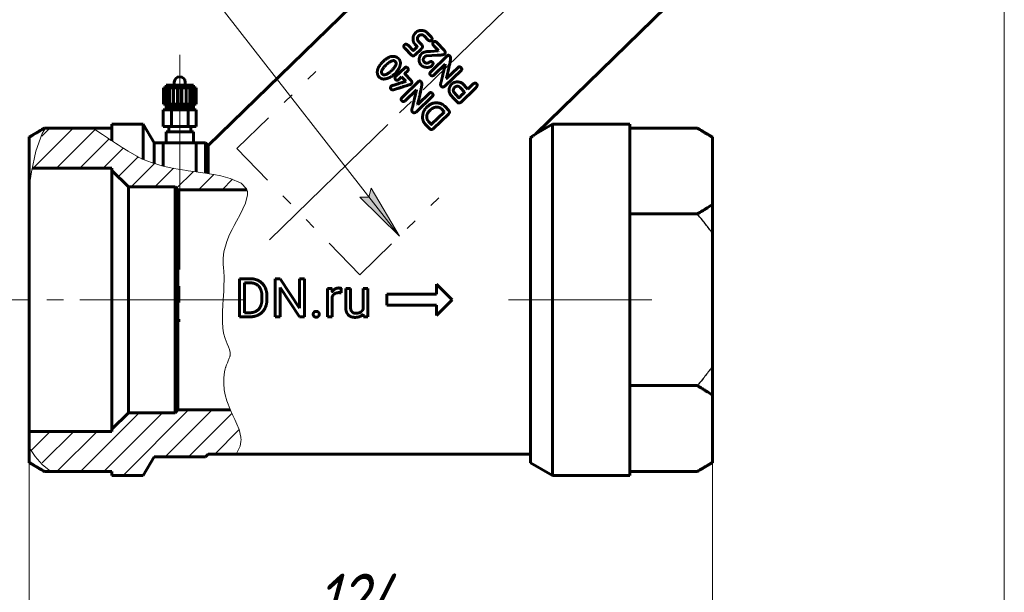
# Model space of a CAD drawing. Header units: millimetres. Extents: x 0 to 210, y 0 to 297.
# Tile 3 of 10: x 71 to 160, y 121 to 173. Entities that reach past the tile are written whole.
import ezdxf

# ---------------------------------------------------------------- set-up
doc = ezdxf.new("R2010")
doc.units = ezdxf.units.MM
for name, pattern in [('K5LT-1', [0]), ('K5LT_AXLED', [19.5, 15, -1.5, 1.5, -1.5]), ('K5LT_BASIC', [0]), ('K5LT_CHAIN_LINE_WITH_2_POINTS', [12, 4, -2, 1, -2, 1, -2]), ('K5LT_THIN', [0]), ('K5LT_THIN_INCLUDED_TO_HATCHING', [0])]:
    doc.linetypes.add(name, pattern=pattern)
doc.layers.add('Системный слой', color=7, linetype='Continuous')
doc.layers.add('Системный слой (1)', color=7, linetype='Continuous', true_color=0x6c6c6c)
doc.styles.add('KDIMTEXTSTYLE', font='txt', dxfattribs={"width": 0.96, "oblique": 15, "height": 5})
doc.styles.add('KTEXTSTYLE', font='txt', dxfattribs={"width": 0.96, "height": 5})
doc.dimstyles.new('KDIMSTYLE (0.50)', dxfattribs={"dimtxt": 5, "dimasz": 1, "dimexe": 2, "dimexo": 0, "dimgap": 1, "dimtad": 1, "dimlfac": 2, "dimtxsty": 'KDIMTEXTSTYLE', "dimsah": 1, "dimcen": 0, "dimdle": 1, "dimadec": 0, "dimazin": 0, "dimtfac": 0.667, "dimtmove": 0, "dimatfit": 3, "dimfxl": 1, "dimtvp": 1, "dimtolj": 1, "dimtzin": 0, "dimarcsym": 0})

# ---------------------------------------------------------------- blocks, each defined once
blk = doc.blocks.new('U0')
at = {"layer": 'Системный слой (1)', "color": 143, "linetype": 'K5LT_BASIC', "lineweight": 60, "true_color": 0x33acca}
for p, q in [((83.063, 161.365), (83.9, 161.365)), ((86.9, 161.365), (87.737, 161.365))]:
    blk.add_line(p, q, dxfattribs=at)
blk = doc.blocks.new('U11')
at = {"layer": 'Системный слой (1)', "color": 143, "linetype": 'K5LT_BASIC', "lineweight": 60, "true_color": 0x33acca}
for p, q in [((73.201, 162.704), (73.11, 162.704)), ((79.237, 162.704), (77.518, 162.704))]:
    blk.add_line(p, q, dxfattribs=at)
blk = doc.blocks.new('U12')
at = {"layer": 'Системный слой (1)', "color": 7, "linetype": 'K5LT_THIN_INCLUDED_TO_HATCHING', "lineweight": 18, "true_color": 0xffffff}
for p, q in [((72.921, 162.207), (73.201, 162.704)), ((77.518, 162.704), (78.397, 162.128)), ((72.343, 160.614), (72.921, 162.207)), ((78.397, 162.128), (78.852, 161.82)), ((78.852, 161.82), (79.094, 161.655)), ((79.094, 161.655), (79.248, 161.55)), ((79.248, 161.55), (79.389, 161.455)), ((79.389, 161.455), (79.564, 161.336)), ((79.564, 161.336), (79.81, 161.172)), ((79.81, 161.172), (80.17, 160.936)), ((80.17, 160.936), (80.702, 160.601)), ((71.941, 158.743), (72.343, 160.614)), ((80.702, 160.601), (81.486, 160.153)), ((81.486, 160.153), (81.602, 160.093)), ((81.602, 160.093), (81.684, 160.052)), ((81.684, 160.052), (81.848, 159.972)), ((81.848, 159.972), (82.173, 159.823)), ((82.173, 159.823), (82.823, 159.568)), ((82.823, 159.568), (83.892, 159.252)), ((83.892, 159.252), (84.865, 159.047)), ((71.737, 157.354), (71.941, 158.743)), ((84.865, 159.047), (86.051, 158.856)), ((86.051, 158.856), (86.168, 158.839)), ((86.168, 158.839), (86.404, 158.805)), ((86.404, 158.805), (86.888, 158.737)), ((86.888, 158.737), (87.256, 158.684)), ((87.256, 158.684), (87.503, 158.647)), ((87.503, 158.647), (87.748, 158.61)), ((87.748, 158.61), (88.06, 158.56)), ((88.06, 158.56), (88.496, 158.485)), ((88.496, 158.485), (89.114, 158.361)), ((89.114, 158.361), (89.959, 158.141)), ((89.959, 158.141), (90.957, 157.705)), ((90.957, 157.705), (91.456, 157.189)), ((91.553, 156.633), (91.365, 155.879)), ((91.456, 157.189), (91.488, 157.116)), ((91.488, 157.116), (91.533, 156.964)), ((91.533, 156.964), (91.553, 156.633)), ((91.365, 155.879), (90.877, 154.862)), ((90.877, 154.862), (90.553, 154.266)), ((90.338, 153.866), (90.145, 153.496)), ((90.553, 154.266), (90.338, 153.866)), ((89.926, 153.041), (89.661, 152.404)), ((90.145, 153.496), (89.926, 153.041)), ((89.661, 152.404), (89.397, 151.463)), ((89.397, 151.463), (89.332, 150.9)), ((89.332, 150.9), (89.329, 150.808)), ((89.329, 150.808), (89.329, 150.621)), ((89.329, 150.621), (89.343, 150.32)), ((89.343, 150.32), (89.362, 150.04)), ((89.362, 150.04), (89.388, 149.698)), ((89.388, 149.698), (89.413, 149.2)), ((89.411, 148.532), (89.385, 147.969)), ((89.416, 148.799), (89.411, 148.532)), ((89.413, 149.2), (89.417, 148.991)), ((89.417, 148.928), (89.416, 148.799)), ((89.417, 148.991), (89.417, 148.928)), ((89.385, 147.969), (89.354, 147.452)), ((89.306, 146.707), (89.294, 146.496)), ((89.315, 146.851), (89.306, 146.707)), ((89.322, 146.955), (89.315, 146.851)), ((89.328, 147.047), (89.322, 146.955)), ((89.337, 147.187), (89.328, 147.047)), ((89.354, 147.452), (89.337, 147.187)), ((89.278, 146.184), (89.261, 145.73)), ((89.261, 145.73), (89.261, 145.089)), ((89.294, 146.496), (89.278, 146.184)), ((89.261, 145.089), (89.295, 144.583)), ((89.295, 144.583), (89.305, 144.507)), ((89.305, 144.507), (89.327, 144.358)), ((89.327, 144.358), (89.381, 144.083)), ((89.381, 144.083), (89.52, 143.605)), ((89.52, 143.605), (89.71, 143.131)), ((89.71, 143.131), (89.831, 142.853)), ((89.831, 142.853), (89.92, 142.615)), ((89.92, 142.615), (89.98, 142.341)), ((89.98, 142.341), (89.96, 142.017)), ((89.643, 141.224), (89.579, 141.044)), ((89.719, 141.408), (89.643, 141.224)), ((89.797, 141.582), (89.719, 141.408)), ((89.891, 141.803), (89.797, 141.582)), ((89.935, 141.927), (89.891, 141.803)), ((89.953, 141.987), (89.935, 141.927)), ((89.96, 142.017), (89.953, 141.987)), ((89.463, 140.581), (89.397, 140.04)), ((89.519, 140.835), (89.463, 140.581)), ((89.552, 140.956), (89.519, 140.835)), ((89.57, 141.015), (89.552, 140.956)), ((89.579, 141.044), (89.57, 141.015)), ((89.397, 140.04), (89.39, 139.412)), ((89.39, 139.412), (89.423, 139.02)), ((89.423, 139.02), (89.433, 138.944)), ((89.433, 138.944), (89.456, 138.793)), ((89.456, 138.793), (89.514, 138.499)), ((89.514, 138.499), (89.669, 137.934)), ((89.669, 137.934), (89.99, 137.097)), ((89.99, 137.097), (90.209, 136.617)), ((90.209, 136.617), (90.387, 136.238)), ((90.387, 136.238), (90.573, 135.835)), ((90.573, 135.835), (90.777, 135.328)), ((90.777, 135.328), (90.944, 134.645)), ((90.947, 134.236), (90.87, 133.832)), ((90.944, 134.645), (90.948, 134.599)), ((90.956, 134.442), (90.947, 134.236)), ((90.948, 134.599), (90.952, 134.547)), ((90.952, 134.547), (90.956, 134.442)), ((72.27, 132.885), (71.737, 133.692)), ((90.87, 133.832), (90.518, 133.115)), ((72.915, 132.16), (72.27, 132.885)), ((73.681, 131.527), (72.915, 132.16))]:
    blk.add_line(p, q, dxfattribs=at)
blk = doc.blocks.new('D0')
at = {"layer": 'Системный слой (1)'}
for points in [[(76.237, 114.67), (76.737, 115.329), (71.737, 114.67), (76.737, 114.012)], [(128.737, 114.012), (133.737, 114.67), (128.737, 115.329), (129.237, 114.67)]]:
    blk.add_hatch(color=7, dxfattribs=at).paths.add_polyline_path(points)
at = {"layer": 'Системный слой (1)', "color": 7, "linetype": 'K5LT_THIN', "lineweight": 18, "true_color": 0xffffff}
for p, q in [((133.737, 141.061), (133.737, 112.67)), ((71.737, 135.165), (71.737, 112.67)), ((71.737, 114.67), (76.737, 115.329)), ((76.737, 115.329), (76.237, 114.67)), ((129.237, 114.67), (128.737, 115.329)), ((128.737, 115.329), (133.737, 114.67)), ((76.737, 114.012), (71.737, 114.67)), ((71.737, 114.67), (133.737, 114.67)), ((76.237, 114.67), (76.737, 114.012)), ((133.737, 114.67), (128.737, 114.012)), ((128.737, 114.012), (129.237, 114.67))]:
    blk.add_line(p, q, dxfattribs=at)
blk.add_wipeout([(97.659, 115.67), (97.659, 123.052), (107.408, 123.052), (107.408, 115.67)]).dxf.layer = 'Системный слой (1)'
at = {"layer": 'Системный слой (1)', "color": 7, "insert": (97.659, 122.258), "char_height": 5, "attachment_point": 1, "style": 'KTEXTSTYLE'}
blk.add_mtext('\\fArial|b0|c204|p34;\\H5.0;\\W1.000;\\Q15;\\fGOST Type AU|b0|i0|c204|p34;\\Q15;\\W0.960;124', dxfattribs=at)
blk = doc.blocks.new('KDIMARROW_01')
at = {"layer": 'Системный слой'}
blk.add_hatch(color=0, dxfattribs=at).paths.add_polyline_path([(-5, -0.658), (0, 0), (-5, 0.658), (-4.5, 0)])
at = {"layer": 'Системный слой', "color": 0, "linetype": 'K5LT_THIN', "lineweight": 18}
for p, q in [((-4.5, 0), (-5, 0.658)), ((-5, 0.658), (0, 0)), ((0, 0), (-5, -0.658)), ((-5, -0.658), (-4.5, 0))]:
    blk.add_line(p, q, dxfattribs=at)
at = {"layer": 'Системный слой (1)', "color": 0, "linetype": 'K5LT_THIN', "lineweight": 18}
blk.add_line((102.737, 147.115), (102.237, 147.115), dxfattribs=at)
blk = doc.blocks.new('D1')
at = {"layer": 'Системный слой (1)'}
for points in [[(61.82, 213.113), (61.162, 218.113), (60.504, 213.113), (61.162, 213.613)], [(61.162, 147.115), (61.82, 152.115), (61.162, 151.615), (60.504, 152.115)]]:
    blk.add_hatch(color=7, dxfattribs=at).paths.add_polyline_path(points)
at = {"layer": 'Системный слой (1)', "color": 7, "linetype": 'K5LT_THIN', "lineweight": 18, "true_color": 0xffffff}
for p, q in [((141.24, 218.113), (59.162, 218.113)), ((60.504, 213.113), (61.162, 218.113)), ((61.162, 218.113), (61.82, 213.113)), ((61.162, 147.115), (61.162, 218.113)), ((61.162, 213.613), (60.504, 213.113)), ((61.82, 213.113), (61.162, 213.613)), ((61.162, 147.115), (60.504, 152.115)), ((60.504, 152.115), (61.162, 151.615)), ((61.162, 151.615), (61.82, 152.115)), ((61.82, 152.115), (61.162, 147.115)), ((71.737, 147.115), (59.162, 147.115))]:
    blk.add_line(p, q, dxfattribs=at)
blk.add_wipeout([(60.162, 177.537), (52.78, 177.537), (52.78, 187.285), (60.162, 187.285)]).dxf.layer = 'Системный слой (1)'
at = {"layer": 'Системный слой (1)', "color": 7, "insert": (53.575, 177.537), "char_height": 5, "attachment_point": 1, "rotation": 90, "style": 'KTEXTSTYLE'}
blk.add_mtext('\\fArial|b0|c204|p34;\\H5.0;\\W1.000;\\Q15;\\fGOST Type AU|b0|i0|c204|p34;\\Q15;\\W0.960;142', dxfattribs=at)
blk = doc.blocks.new('D2')
at = {"layer": 'Системный слой (1)'}
for points in [[(76.737, 99.859), (76.237, 100.517), (76.737, 101.175), (71.737, 100.517)], [(160.237, 100.517), (155.237, 101.175), (155.737, 100.517), (155.237, 99.859)]]:
    blk.add_hatch(color=7, dxfattribs=at).paths.add_polyline_path(points)
at = {"layer": 'Системный слой (1)', "color": 7, "linetype": 'K5LT_THIN', "lineweight": 18, "true_color": 0xffffff}
for p, q in [((160.237, 198.646), (160.237, 98.517)), ((71.737, 141.725), (71.737, 98.517)), ((71.737, 100.517), (76.737, 101.175)), ((76.737, 101.175), (76.237, 100.517)), ((155.737, 100.517), (155.237, 101.175)), ((155.237, 101.175), (160.237, 100.517)), ((76.737, 99.859), (71.737, 100.517)), ((71.737, 100.517), (160.237, 100.517)), ((76.237, 100.517), (76.737, 99.859)), ((160.237, 100.517), (155.237, 99.859)), ((155.237, 99.859), (155.737, 100.517))]:
    blk.add_line(p, q, dxfattribs=at)
blk.add_wipeout([(110.843, 101.517), (110.843, 108.899), (120.718, 108.899), (120.718, 101.517)]).dxf.layer = 'Системный слой (1)'
at = {"layer": 'Системный слой (1)', "color": 7, "insert": (110.843, 108.104), "char_height": 5, "attachment_point": 1, "style": 'KTEXTSTYLE'}
blk.add_mtext('\\fArial|b0|c204|p34;\\H5.0;\\W1.000;\\Q15;\\fGOST Type AU|b0|i0|c204|p34;\\Q15;\\W0.960;177', dxfattribs=at)
blk = doc.blocks.new('U13')
at = {"layer": 'Системный слой (1)'}
blk.add_hatch(color=7, dxfattribs=at).paths.add_polyline_path([(105.33, 152.889), (102.779, 157.24), (102.566, 156.441), (101.74, 156.432)])
at = {"layer": 'Системный слой (1)', "color": 7, "linetype": 'K5LT_THIN', "lineweight": 18, "true_color": 0xffffff}
for p, q in [((87.987, 175.181), (72.774, 175.181)), ((87.987, 175.181), (105.33, 152.889)), ((101.74, 156.432), (102.566, 156.441)), ((105.33, 152.889), (101.74, 156.432)), ((102.566, 156.441), (102.779, 157.24)), ((102.779, 157.24), (105.33, 152.889))]:
    blk.add_line(p, q, dxfattribs=at)
at = {"layer": 'Системный слой (1)', "color": 7, "char_height": 5, "attachment_point": 1, "style": 'KTEXTSTYLE'}
for s, insert in [('\\fArial|b0|c204|p34;\\H5.0;\\W1.000;\\Q15;\\fGOST Type AU|b0|i0|c204|p34;\\Q15;\\W0.960;⌀', (74.774, 182.769)), ('\\fArial|b0|c204|p34;\\H5.0;\\W1.000;\\Q15;\\fGOST Type AU|b0|i0|c204|p34;\\Q15;\\W0.960;32', (78.081, 182.769))]:
    blk.add_mtext(s, dxfattribs=dict(at, insert=insert))

msp = doc.modelspace()

# ---------------------------------------------------------------- hatches: boundary and pattern name
at = {"layer": 'Системный слой (1)'}
h = msp.add_hatch(dxfattribs=at)
h.set_pattern_fill('', angle=45, style=0, pattern_type=0)
h.set_pattern_definition([(45, (0, 0), (-1.06066, 1.06066), [])])
h.paths.add_polyline_path([(79.2366, 135.1655), (71.7366, 135.1655), (71.7366, 133.6916), (73.3178, 131.8022), (73.6808, 131.527), (79.2366, 131.527), (79.2366, 131.1655), (82.0819, 131.1655), (83.0634, 132.8655), (87.7366, 132.8655), (87.9866, 133.1155), (90.5184, 133.1155), (90.9558, 134.4354), (90.9427, 134.6522), (90.9183, 134.8151), (90.8365, 135.1471), (90.57, 135.8407), (90.3241, 136.3719), (90.1365, 136.7716), (89.9822, 137.1155), (85.2366, 137.1155), (84.9866, 136.8655), (80.7366, 136.8655), (79.2366, 135.3655)])
h.paths.add_polyline_path([(71.9977, 159.0655), (79.2366, 159.0655), (79.2366, 158.8655), (80.7366, 157.3655), (84.9866, 157.3655), (85.2366, 157.1155), (91.4884, 157.1155), (91.4181, 157.2594), (91.3732, 157.3277), (91.2644, 157.4576), (90.9766, 157.6924), (90.1629, 158.0739), (88.7867, 158.4292), (88.0089, 158.5684), (87.5889, 158.6344), (87.326, 158.6737), (87.0887, 158.7081), (86.7988, 158.7495), (86.3998, 158.806), (85.935, 158.8731), (85.8205, 158.8901), (85.5952, 158.9245), (85.1577, 158.9955), (84.328, 159.1526), (83.3616, 159.3945), (82.4175, 159.721), (81.4892, 160.1515), (81.3761, 160.2117), (81.1488, 160.3376), (80.6903, 160.608), (79.8699, 161.1323), (79.451, 161.4127), (79.2219, 161.568), (79.052, 161.6837), (78.8564, 161.817), (78.5862, 162.0007), (78.1945, 162.2644), (77.6222, 162.6382), (77.5181, 162.704), (73.2009, 162.704), (72.4592, 161.0139)])

# ---------------------------------------------------------------- linework, layer by layer
at = {"layer": 'Системный слой (1)', "color": 143, "linetype": 'K5LT_BASIC', "lineweight": 60, "true_color": 0x33acca}
for p, q in [((116.8137, 189.2467), (87.9866, 161.1155)), ((130.782, 174.9329), (117.7293, 162.1953)), ((106.8247, 171.3865), (106.7622, 171.3261)), ((107.1313, 171.1231), (107.0356, 171.0307)), ((107.9499, 170.6903), (107.5779, 171.0755)), ((108.2217, 170.9931), (107.8568, 171.3709)), ((106.4176, 169.3434), (105.812, 169.9558)), ((106.5732, 169.7592), (106.1207, 170.2278)), ((106.9027, 170.0513), (106.5998, 169.7587)), ((106.9117, 170.1525), (106.7317, 170.3389)), ((107.3001, 169.8755), (106.7493, 169.3436)), ((108.4303, 170.5414), (108.4094, 170.5213)), ((108.8783, 169.7437), (108.4328, 170.2049)), ((109.4071, 169.7803), (108.7248, 170.4869)), ((107.2345, 169.3346), (107.3307, 169.4535)), ((107.6458, 169.1959), (107.6311, 169.1817)), ((108.7625, 169.3284), (107.794, 169.2585)), ((108.8623, 169.7283), (108.1472, 169.666)), ((109.7085, 169.289), (108.1849, 167.8177)), ((108.8783, 169.7437), (108.8623, 169.7283)), ((109.4372, 169.43), (109.4237, 169.417)), ((109.9387, 169.2102), (109.8937, 169.2568)), ((103.8346, 168.735), (103.8285, 168.7291)), ((104.9814, 168.7283), (104.9233, 168.7884)), ((105.8119, 168.1874), (104.9839, 167.3878)), ((107.5973, 168.7011), (107.5511, 168.749)), ((109.4838, 168.5054), (108.4754, 167.5316)), ((109.4968, 168.4919), (109.4838, 168.5054)), ((110.6619, 168.2207), (109.602, 167.1972)), ((104.6543, 167.9525), (104.5097, 167.8248)), ((105.5334, 167.3637), (105.3335, 167.1706)), ((105.9125, 166.9712), (105.5334, 167.3637)), ((106.3843, 167.0546), (105.8311, 167.6274)), ((106.0965, 167.9074), (105.8327, 167.6527)), ((110.9379, 167.9349), (109.4548, 166.5027)), ((109.602, 167.1972), (109.589, 167.2107)), ((83.9128, 166.3655), (84.0141, 166.3655)), ((83.9128, 164.8655), (83.9128, 166.3655)), ((84.0141, 166.3655), (84.2099, 166.3655)), ((84.0141, 164.8655), (84.0141, 166.3655)), ((86.65, 166.6155), (84.15, 166.6155)), ((84.15, 166.3655), (84.15, 166.6155)), ((84.2099, 164.8655), (84.2099, 166.3655)), ((84.2099, 166.3655), (84.4868, 166.3655)), ((84.4868, 164.8655), (84.4868, 166.3655)), ((84.4868, 166.3655), (84.8259, 166.3655)), ((84.8259, 164.8655), (84.8259, 166.3655)), ((84.8259, 166.3655), (85.2042, 166.3655)), ((84.9, 166.6155), (84.9, 166.8655)), ((85.2042, 164.8655), (85.2042, 166.3655)), ((85.2042, 166.3655), (85.5957, 166.3655)), ((85.5957, 164.8655), (85.5957, 166.3655)), ((85.5957, 166.3655), (85.974, 166.3655)), ((85.9, 166.6155), (85.9, 166.8655)), ((85.974, 166.3655), (86.3131, 166.3655)), ((85.974, 164.8655), (85.974, 166.3655)), ((86.3131, 164.8655), (86.3131, 166.3655)), ((86.3131, 166.3655), (86.59, 166.3655)), ((86.59, 166.3655), (86.7858, 166.3655)), ((86.59, 164.8655), (86.59, 166.3655)), ((86.65, 166.3655), (86.65, 166.6155)), ((86.65, 166.3655), (86.65, 166.6155)), ((86.7858, 166.3655), (86.8871, 166.3655)), ((86.7858, 164.8655), (86.7858, 166.3655)), ((86.8871, 164.8655), (86.8871, 166.3655)), ((107.0989, 166.9529), (105.5754, 165.4815)), ((105.9125, 166.9712), (105.8855, 166.9451)), ((107.3291, 166.8741), (107.2841, 166.9207)), ((111.2529, 165.9835), (110.8916, 166.3577)), ((112.2299, 166.3343), (110.9073, 165.0453)), ((111.5457, 166.2401), (110.9936, 166.8118)), ((112.0351, 166.7128), (111.5457, 166.2401)), ((106.8742, 166.1692), (105.8658, 165.1955)), ((108.3283, 165.5987), (106.8453, 164.1665)), ((106.8872, 166.1557), (106.8742, 166.1692)), ((108.0523, 165.8845), (106.9925, 164.861)), ((110.5974, 165.047), (110.242, 165.415)), ((110.735, 165.4692), (110.2612, 165.9598)), ((111.2525, 165.957), (111.2529, 165.9835)), ((83.9128, 164.8655), (84.0141, 164.8655)), ((84.0141, 164.8655), (84.2099, 164.8655)), ((86.65, 164.7405), (84.15, 164.7405)), ((84.15, 164.4905), (84.15, 164.7405)), ((86.65, 164.4905), (84.15, 164.4905)), ((84.2099, 164.8655), (84.4868, 164.8655)), ((84.4, 164.7405), (84.4, 164.8655)), ((84.4, 164.3655), (84.4, 164.4905)), ((84.4868, 164.8655), (84.8259, 164.8655)), ((84.8259, 164.8655), (85.2042, 164.8655)), ((85.2042, 164.8655), (85.5957, 164.8655)), ((85.5957, 164.8655), (85.974, 164.8655)), ((85.974, 164.8655), (86.3131, 164.8655)), ((86.3131, 164.8655), (86.59, 164.8655)), ((86.4, 164.7405), (86.4, 164.8655)), ((86.4, 164.3655), (86.4, 164.4905)), ((86.59, 164.8655), (86.7858, 164.8655)), ((86.65, 164.4905), (86.65, 164.7405)), ((86.7858, 164.8655), (86.8871, 164.8655)), ((106.9925, 164.861), (106.9794, 164.8745)), ((109.4048, 164.1846), (109.1442, 164.4544)), ((109.8121, 164.3077), (109.4497, 164.6831)), ((83.9, 162.8655), (83.9, 164.3655)), ((83.9, 164.3655), (84.65, 164.3655)), ((84.65, 164.3655), (86.15, 164.3655)), ((84.65, 162.8655), (84.65, 164.3655)), ((86.15, 164.3655), (86.9, 164.3655)), ((86.15, 162.8655), (86.15, 164.3655)), ((86.9, 162.8655), (86.9, 164.3655)), ((108.151, 164.3512), (108.0688, 164.2718)), ((109.4104, 164.164), (108.2489, 163.0494)), ((109.8191, 164.0133), (108.4022, 162.6451)), ((109.4104, 164.164), (109.4048, 164.1846)), ((73.1103, 162.704), (71.7366, 161.9108)), ((73.2009, 162.704), (77.5181, 162.704)), ((79.2366, 163.0655), (82.0819, 163.0655)), ((79.2366, 163.0655), (79.2366, 161.5581)), ((83.0634, 161.3655), (82.0819, 163.0655)), ((82.0819, 163.0655), (82.0819, 159.8634)), ((83.9, 162.8655), (84.65, 162.8655)), ((84.4, 162.3655), (84.4, 162.8655)), ((84.65, 162.8655), (86.15, 162.8655)), ((86.15, 162.8655), (86.9, 162.8655)), ((86.4, 162.3655), (86.4, 162.8655)), ((108.0685, 162.6642), (107.674, 163.0727)), ((108.2224, 163.0498), (107.9653, 163.316)), ((108.1124, 162.6236), (108.0685, 162.6642)), ((119.2366, 163.0655), (117.7293, 162.1953)), ((119.2366, 163.0655), (119.2366, 131.1655)), ((119.2366, 163.0655), (126.2366, 163.0655)), ((126.2366, 163.0655), (126.2366, 131.1655)), ((132.3628, 162.704), (126.2366, 162.704)), ((133.7366, 161.9108), (132.3628, 162.704)), ((71.7366, 161.9108), (71.7366, 161.8338)), ((71.7366, 157.3535), (71.7366, 161.8338)), ((84.15, 162.3655), (86.65, 162.3655)), ((84.15, 161.3655), (84.15, 162.3655)), ((86.65, 161.3655), (86.65, 162.3655)), ((117.2366, 161.8136), (117.2366, 132.3202)), ((117.7293, 162.1953), (117.5098, 162.0403)), ((133.7366, 161.9108), (133.7366, 161.8338)), ((133.7366, 161.8338), (133.7366, 155.7798)), ((83.0634, 161.3655), (83.0634, 159.4866)), ((83.9, 161.3655), (86.9, 161.3655)), ((83.9, 159.2502), (83.9, 161.3655)), ((86.9, 158.7351), (86.9, 161.3655)), ((87.9866, 161.1155), (87.7366, 161.3655)), ((87.7366, 161.3655), (87.7366, 158.6117)), ((87.9866, 160.7168), (87.9866, 161.1155)), ((87.9866, 160.7168), (87.9866, 158.572)), ((79.2366, 159.0655), (71.9977, 159.0655)), ((79.2366, 158.8655), (79.2366, 159.0655)), ((79.2366, 158.8655), (80.7366, 157.3655)), ((79.2366, 135.3655), (79.2366, 158.8655)), ((71.7366, 135.1655), (71.7366, 157.3535)), ((84.9866, 157.3655), (80.7366, 157.3655)), ((80.7366, 136.8655), (80.7366, 157.3655)), ((84.9866, 157.3655), (85.2366, 157.1155)), ((84.9866, 136.8655), (84.9866, 157.3655)), ((91.4884, 157.1155), (85.2366, 157.1155)), ((85.2366, 137.1155), (85.2366, 157.1155)), ((133.7366, 155.7798), (133.7366, 153.1695)), ((132.3628, 154.9097), (126.2366, 154.9097)), ((133.7366, 153.1695), (133.7366, 141.0615)), ((90.8093, 149.0305), (91.7887, 149.0305)), ((90.8093, 149.0305), (90.8093, 145.5695)), ((91.2681, 148.655), (91.2681, 145.9427)), ((91.2681, 148.655), (91.7887, 148.655)), ((94.0505, 149.0305), (94.5092, 149.0305)), ((94.0505, 149.0305), (94.0505, 145.5695)), ((94.5092, 149.0305), (96.2588, 146.3539)), ((96.2588, 149.0305), (96.2588, 146.3539)), ((96.2588, 149.0305), (96.7128, 149.0305)), ((96.7128, 149.0305), (96.7128, 145.5695)), ((108.6961, 148.5297), (110.1103, 147.1155)), ((108.6961, 148.5297), (108.6961, 147.6155)), ((94.5092, 148.239), (96.2517, 145.5695)), ((94.5092, 148.239), (94.5092, 145.5695)), ((98.7993, 148.1415), (98.7993, 145.5695)), ((98.7993, 148.1415), (99.2272, 148.1415)), ((99.2272, 148.1415), (99.2359, 147.8474)), ((100.0425, 148.1558), (100.0402, 147.7469)), ((100.4567, 148.1415), (100.4567, 146.4823)), ((100.4567, 148.1415), (100.8965, 148.1415)), ((100.8965, 148.1415), (100.8965, 146.4775)), ((102.0398, 148.1415), (102.0398, 146.27)), ((102.0398, 148.1415), (102.482, 148.1415)), ((102.482, 148.1415), (102.482, 145.5695)), ((104.1961, 147.6155), (108.6961, 147.6155)), ((104.1961, 147.6155), (104.1961, 146.6155)), ((92.8608, 147.407), (92.8608, 147.1954)), ((93.3148, 147.4022), (93.3148, 147.1954)), ((99.2391, 147.3967), (99.2391, 145.5695)), ((104.1961, 146.6155), (108.6961, 146.6155)), ((110.1103, 147.1155), (108.6961, 145.7013)), ((108.6961, 146.6155), (108.6961, 145.7013)), ((91.2681, 145.9427), (91.7459, 145.9427)), ((102.0521, 145.8239), (102.0612, 145.5695)), ((90.8093, 145.5695), (91.7459, 145.5695)), ((94.0505, 145.5695), (94.5092, 145.5695)), ((96.2517, 145.5695), (96.7128, 145.5695)), ((98.7993, 145.5695), (99.2391, 145.5695)), ((102.0612, 145.5695), (102.482, 145.5695)), ((133.7366, 141.0615), (133.7366, 138.4511)), ((132.3628, 139.3213), (126.2366, 139.3213)), ((133.7366, 138.4511), (133.7366, 132.3972)), ((79.2366, 135.3655), (80.7366, 136.8655)), ((84.9866, 136.8655), (80.7366, 136.8655)), ((84.9866, 136.8655), (85.2366, 137.1155)), ((89.9822, 137.1155), (85.2366, 137.1155)), ((79.2366, 135.1655), (71.7366, 135.1655)), ((71.7366, 133.6916), (71.7366, 135.1655)), ((79.2366, 135.1655), (79.2366, 135.3655)), ((71.7366, 132.3972), (71.7366, 133.6916)), ((71.7366, 132.3972), (71.7366, 132.3202)), ((73.1103, 131.527), (71.7366, 132.3202)), ((83.0634, 132.8655), (82.0819, 131.1655)), ((83.0634, 132.8655), (87.7366, 132.8655)), ((87.9866, 133.1155), (87.7366, 132.8655)), ((87.9866, 133.1155), (90.5184, 133.1155)), ((90.5184, 133.1155), (117.2366, 133.1155)), ((119.2366, 131.1655), (117.2366, 132.3202)), ((133.7366, 132.3202), (132.3628, 131.527)), ((133.7366, 132.3972), (133.7366, 132.3202)), ((73.6808, 131.527), (73.1103, 131.527)), ((79.2366, 131.527), (73.6808, 131.527)), ((79.2366, 131.1655), (79.2366, 131.527)), ((132.3628, 131.527), (126.2366, 131.527)), ((79.2366, 131.1655), (82.0819, 131.1655)), ((119.2366, 131.1655), (126.2366, 131.1655))]:
    msp.add_line(p, q, dxfattribs=at)
at = {"layer": 'Системный слой (1)', "color": 30, "linetype": 'K5LT_AXLED', "lineweight": 18, "true_color": 0xff8000}
for p, q in [((85.4, 169.3655), (85.4, 164.6155)), ((85.4, 166.8655), (85.4, 162.7405)), ((85.4, 166.4905), (85.4, 162.3655)), ((85.4, 164.8655), (85.4, 145.1155)), ((91.3323, 147.1155), (69.7366, 147.1155))]:
    msp.add_line(p, q, dxfattribs=at)
at = {"layer": 'Системный слой (1)', "color": 7, "linetype": 'K5LT_CHAIN_LINE_WITH_2_POINTS', "lineweight": 18, "true_color": 0xffffff}
for p, q in [((90.5765, 160.8484), (97.7334, 167.8325)), ((90.5765, 160.8484), (101.7511, 149.3973)), ((101.7511, 149.3973), (108.908, 156.3815))]:
    msp.add_line(p, q, dxfattribs=at)
at = {"layer": 'Системный слой (1)', "color": 143, "linetype": 'K5LT_BASIC', "lineweight": 60, "true_color": 0x33acca}
for centre, radius, start, end in [((85.4, 166.8655), 0.5, 90, 180), ((85.4, 166.8655), 0.5, 0, 90), ((118.223, 161.2798), 1, 170.392892, 189.455378)]:
    msp.add_arc(centre, radius, start, end, dxfattribs=at)
for points in [[(106.5814, 170.9904), (106.5256, 170.5524), (106.7317, 170.3389)], [(106.7622, 171.3261), (106.6665, 171.2337), (106.5814, 170.9904)], [(107.5992, 171.5346), (107.1081, 171.6602), (106.8247, 171.3865)], [(106.9828, 170.7), (106.9301, 170.9288), (107.0356, 171.0307)], [(107.3541, 170.2738), (106.9632, 170.681), (106.9828, 170.7)], [(107.1313, 171.1231), (107.405, 171.2546), (107.5779, 171.0755)], [(107.8568, 171.3709), (107.8035, 171.4261), (107.5992, 171.5346)], [(108.2197, 170.6711), (108.3681, 170.8145), (108.2217, 170.9931)], [(105.7969, 170.2612), (105.6521, 170.1214), (105.812, 169.9558)], [(105.7971, 170.2732), (105.7909, 170.2673), (105.7969, 170.2612)], [(106.1207, 170.2278), (105.9234, 170.3952), (105.7971, 170.2732)], [(106.9117, 170.1525), (106.9579, 170.1046), (106.9027, 170.0513)], [(107.3001, 169.8755), (107.527, 170.0947), (107.3541, 170.2738)], [(107.9499, 170.6903), (108.1142, 170.5693), (108.2197, 170.6711)], [(108.4094, 170.5213), (108.2843, 170.4005), (108.4328, 170.2049)], [(108.7248, 170.4869), (108.584, 170.6401), (108.4303, 170.5414)], [(105.0995, 169.1363), (104.5461, 169.4221), (103.8346, 168.735)], [(105.2589, 169.0105), (105.176, 169.0963), (105.0995, 169.1363)], [(105.3165, 168.1677), (105.555, 168.7038), (105.2589, 169.0105)], [(106.4176, 169.3434), (106.5775, 169.1778), (106.7493, 169.3436)], [(106.5998, 169.7587), (106.5887, 169.748), (106.5732, 169.7592)], [(107.2345, 169.3346), (106.9692, 168.782), (107.3127, 168.4263)], [(108.1472, 169.666), (107.5625, 169.6774), (107.3307, 169.4535)], [(107.5511, 168.749), (107.4152, 168.9732), (107.6311, 169.1817)], [(107.6458, 169.1959), (107.6912, 169.2398), (107.794, 169.2585)], [(108.7625, 169.3284), (109.3354, 169.3317), (109.4237, 169.417)], [(109.4372, 169.43), (109.5626, 169.5653), (109.4071, 169.7803)], [(109.8937, 169.2568), (109.7883, 169.366), (109.7085, 169.289)], [(109.9139, 168.6173), (110.0311, 169.1145), (109.9387, 169.2102)], [(103.4214, 168.208), (103.1957, 167.6463), (103.5096, 167.3212)], [(103.8285, 168.7291), (103.6126, 168.5206), (103.4214, 168.208)], [(104.1163, 168.431), (103.5324, 167.8671), (103.7883, 167.6022)], [(104.3612, 168.6414), (104.185, 168.4974), (104.1163, 168.431)], [(104.9233, 168.7884), (104.7847, 168.9319), (104.3612, 168.6414)], [(104.6543, 167.9525), (105.1851, 168.5173), (104.9814, 168.7283)], [(104.8835, 167.6096), (105.1386, 167.856), (105.3165, 168.1677)], [(106.0758, 168.1743), (105.9321, 168.3035), (105.8119, 168.1874)], [(106.0965, 167.9074), (106.1924, 168.0143), (106.0758, 168.1743)], [(107.3127, 168.4263), (107.3814, 168.3551), (107.5165, 168.284)], [(107.5165, 168.284), (108.0152, 168.1089), (108.312, 168.3956)], [(108.0102, 168.6541), (107.7573, 168.5355), (107.5973, 168.7011)], [(108.2913, 168.7288), (108.1574, 168.7963), (108.0102, 168.6541)], [(108.3306, 168.7028), (108.3126, 168.7067), (108.2913, 168.7288)], [(108.312, 168.3956), (108.4515, 168.5777), (108.3306, 168.7028)], [(109.4968, 168.4919), (109.2942, 167.6609), (109.1424, 166.9785)], [(109.589, 167.2107), (109.7088, 167.6464), (109.9139, 168.6173)], [(110.9316, 168.1919), (110.787, 168.3415), (110.6619, 168.2207)], [(110.9379, 167.9349), (111.0631, 168.0557), (110.9316, 168.1919)], [(103.5096, 167.3212), (103.6382, 167.2273), (103.7292, 167.1871)], [(103.7292, 167.1871), (103.921, 167.1235), (104.2466, 167.2233)], [(103.7883, 167.6022), (103.9897, 167.3936), (104.5097, 167.8248)], [(104.2466, 167.2233), (104.5721, 167.3232), (104.8835, 167.6096)], [(104.9839, 167.3878), (104.8772, 167.2847), (104.9791, 167.1129)], [(104.9791, 167.1129), (105.1213, 166.9657), (105.3335, 167.1706)], [(105.8311, 167.6274), (105.8193, 167.6397), (105.8327, 167.6527)], [(108.1849, 167.8177), (108.0218, 167.6601), (108.1474, 167.5301)], [(108.1474, 167.5301), (108.3049, 167.367), (108.4754, 167.5316)], [(104.595, 166.5238), (104.4509, 166.3538), (104.5776, 166.2226)], [(105.8855, 166.9451), (104.6146, 166.5427), (104.595, 166.5238)], [(104.799, 166.1922), (106.3411, 166.6525), (106.3914, 166.7011)], [(106.3914, 166.7011), (106.5374, 166.842), (106.3843, 167.0546)], [(106.9794, 164.8745), (107.0992, 165.3102), (107.3043, 166.2811)], [(107.2841, 166.9207), (107.1787, 167.0299), (107.0989, 166.9529)], [(107.3043, 166.2811), (107.4215, 166.7784), (107.3291, 166.8741)], [(109.1424, 166.9785), (109.0096, 166.625), (109.128, 166.5023)], [(109.128, 166.5023), (109.2571, 166.3686), (109.4548, 166.5027)], [(110.0871, 166.6998), (109.8901, 166.538), (109.8427, 166.2041)], [(110.9936, 166.8118), (110.4404, 167.0409), (110.0871, 166.6998)], [(110.3288, 166.3808), (110.1657, 166.2232), (110.2612, 165.9598)], [(110.8916, 166.3577), (110.6085, 166.6509), (110.3288, 166.3808)], [(112.3442, 166.7339), (112.221, 166.8615), (112.0351, 166.7128)], [(112.2299, 166.3343), (112.4888, 166.5843), (112.3442, 166.7339)], [(104.5776, 166.2226), (104.7401, 166.1353), (104.799, 166.1922)], [(105.5754, 165.4815), (105.4122, 165.324), (105.5378, 165.194)], [(106.8872, 166.1557), (106.6846, 165.3247), (106.5328, 164.6423)], [(108.322, 165.8557), (108.1775, 166.0054), (108.0523, 165.8845)], [(108.3283, 165.5987), (108.4535, 165.7196), (108.322, 165.8557)], [(109.8427, 166.2041), (109.7953, 165.8703), (110.242, 165.415)], [(110.735, 165.4692), (110.7505, 165.458), (110.7628, 165.4699)], [(110.7628, 165.4699), (111.1641, 165.8717), (111.2525, 165.957)], [(105.5378, 165.194), (105.6953, 165.0308), (105.8658, 165.1955)], [(106.5328, 164.6423), (106.4, 164.2889), (106.5184, 164.1662)], [(107.862, 164.6505), (107.5921, 164.3899), (107.5044, 164.1345)], [(109.1054, 164.9291), (108.3943, 165.1646), (107.862, 164.6505)], [(108.5301, 164.5846), (108.3387, 164.5324), (108.151, 164.3512)], [(109.1442, 164.4544), (108.9404, 164.6654), (108.5301, 164.5846)], [(109.4497, 164.6831), (109.3442, 164.7923), (109.1054, 164.9291)], [(110.5974, 165.047), (110.7147, 164.9256), (110.9073, 165.0453)], [(106.5184, 164.1662), (106.6475, 164.0325), (106.8453, 164.1665)], [(107.5044, 164.1345), (107.3091, 163.4505), (107.674, 163.0727)], [(108.0688, 164.2718), (107.6873, 163.9034), (107.8805, 163.4309)], [(109.8191, 164.0133), (109.9383, 164.1403), (109.8121, 164.3077)], [(107.8805, 163.4309), (107.9286, 163.354), (107.9653, 163.316)], [(108.2224, 163.0498), (108.2378, 163.0387), (108.2489, 163.0494)], [(108.1124, 162.6236), (108.2251, 162.5167), (108.4022, 162.6451)], [(93.3148, 147.4022), (93.3148, 147.7778), (93.0961, 148.3792), (92.6896, 148.8047), (92.1286, 149.0305), (91.7887, 149.0305)], [(92.8608, 147.407), (92.8608, 147.7041), (92.7181, 148.1677), (92.4424, 148.4886), (92.0454, 148.655), (91.7887, 148.655)], [(99.2391, 147.3967), (99.2846, 147.5051), (99.3603, 147.5853)], [(99.3603, 147.5853), (99.4411, 147.6708), (99.6741, 147.7659), (99.8262, 147.7659)], [(99.8476, 148.1891), (99.6384, 148.1891), (99.4875, 148.0999)], [(99.8262, 147.7659), (99.888, 147.7659), (99.9368, 147.7624)], [(99.957, 148.1784), (99.8952, 148.1891), (99.8476, 148.1891)], [(99.9368, 147.7624), (99.9855, 147.7588), (100.0402, 147.7469)], [(100.0425, 148.1558), (100.0188, 148.1677), (99.957, 148.1784)], [(91.7459, 145.9427), (92.1167, 145.9427), (92.6112, 146.2541), (92.8608, 146.8175), (92.8608, 147.1954)], [(91.7459, 145.5695), (92.1072, 145.5695), (92.6849, 145.7953), (93.0961, 146.2184), (93.3148, 146.8198), (93.3148, 147.1954)], [(97.5801, 145.9914), (97.51, 145.9142), (97.51, 145.8024)], [(97.51, 145.8024), (97.51, 145.6931), (97.5801, 145.617)], [(97.7834, 146.0687), (97.6502, 146.0687), (97.5801, 145.9914)], [(97.9866, 145.9914), (97.9165, 146.0687), (97.7834, 146.0687)], [(98.0567, 145.8024), (98.0567, 145.9142), (97.9866, 145.9914)], [(97.9866, 145.617), (98.0567, 145.6931), (98.0567, 145.8024)], [(100.4567, 146.4823), (100.4567, 146.2256), (100.5173, 146.0425)], [(100.5173, 146.0425), (100.5779, 145.8595), (100.6896, 145.7454)], [(100.6896, 145.7454), (100.8014, 145.6313), (100.9571, 145.5766)], [(101.0426, 146.0128), (100.9749, 146.0782), (100.8965, 146.304), (100.8965, 146.4775)], [(101.1948, 145.9213), (101.1104, 145.9474), (101.0426, 146.0128)], [(101.3695, 145.8951), (101.2792, 145.8951), (101.1948, 145.9213)], [(101.814, 146.0033), (101.65, 145.8951), (101.3695, 145.8951)], [(102.0398, 146.27), (101.9664, 146.1038), (101.814, 146.0033)], [(97.5801, 145.617), (97.6502, 145.5409), (97.7834, 145.5409)], [(97.7834, 145.5409), (97.9165, 145.5409), (97.9866, 145.617)], [(100.9571, 145.5766), (101.1128, 145.5219), (101.3006, 145.5219)]]:
    msp.add_open_spline(points, degree=2, dxfattribs=at)
for points, degree, knots in [([(71.7366, 161.8338), (71.9328, 161.9722), (72.2295, 162.1701), (72.6921, 162.4585), (72.9501, 162.6114), (73.1103, 162.704)], 3, [0, 0, 0, 0, 2.7534885, 4.0129209, 6, 6, 6, 6]), ([(133.7366, 161.8338), (133.5403, 161.9722), (133.2436, 162.1701), (132.781, 162.4585), (132.5231, 162.6114), (132.3628, 162.704)], 3, [0, 0, 0, 0, 2.7534885, 4.0129209, 6, 6, 6, 6]), ([(117.5098, 162.0403), (117.4974, 162.0315), (117.4747, 162.0151), (117.4432, 161.9916), (117.4097, 161.9656), (117.3767, 161.939), (117.337, 161.9058), (117.2907, 161.865), (117.2557, 161.8322), (117.2366, 161.8136)], 3, [0, 0, 0, 0, 1.0586614, 2.0352327, 3.0311576, 4.4773196, 5.5997505, 7.5308849, 10, 10, 10, 10]), ([(133.7366, 155.7798), (133.5403, 155.6414), (133.2436, 155.4436), (132.781, 155.1552), (132.5231, 155.0023), (132.3628, 154.9097)], 3, [0, 0, 0, 0, 2.7534885, 4.0129209, 6, 6, 6, 6]), ([(99.4875, 148.0999), (99.3365, 148.0108), (99.2375, 147.8501), (99.2359, 147.8474)], 2, [0, 0, 0, 1.9672705, 2, 2, 2]), ([(101.3006, 145.5219), (101.5763, 145.5219), (101.9394, 145.69), (102.0521, 145.8239)], 2, [0, 0, 0, 1.0607331, 2, 2, 2]), ([(133.7366, 138.4511), (133.5403, 138.5896), (133.2436, 138.7874), (132.781, 139.0758), (132.5231, 139.2287), (132.3628, 139.3213)], 3, [0, 0, 0, 0, 2.7534887, 4.0129211, 6, 6, 6, 6]), ([(71.7366, 132.3972), (71.9328, 132.2587), (72.2295, 132.0609), (72.6921, 131.7725), (72.9501, 131.6196), (73.1103, 131.527)], 3, [0, 0, 0, 0, 2.7534887, 4.0129211, 6, 6, 6, 6]), ([(133.7366, 132.3972), (133.5403, 132.2587), (133.2436, 132.0609), (132.781, 131.7725), (132.5231, 131.6196), (132.3628, 131.527)], 3, [0, 0, 0, 0, 2.7534887, 4.0129211, 6, 6, 6, 6])]:
    msp.add_open_spline(points, degree=degree, knots=knots, dxfattribs=at)
at = {"layer": 'Системный слой (1)', "color": 7, "linetype": 'K5LT-1'}
for points in [[(133.7366, 153.1695), (133.6411, 153.3042), (133.4466, 153.5712), (133.1446, 153.9654), (132.7854, 154.4135), (132.5216, 154.7262), (132.3628, 154.9097)], [(133.7366, 141.0615), (133.6411, 140.9268), (133.4466, 140.6598), (133.1446, 140.2655), (132.7854, 139.8175), (132.5216, 139.5047), (132.3628, 139.3213)]]:
    msp.add_open_spline(points, degree=3, knots=[0, 0, 0, 0, 3.1381237, 6.2762473, 9.4374713, 14.0500481, 14.0500481, 14.0500481, 14.0500481], dxfattribs=at)

# ---------------------------------------------------------------- block references
at = {"layer": 'Системный слой (1)'}
for name in ['U12', 'U11', 'U0']:
    msp.add_blockref(name, (0, 0), dxfattribs=at)

# ---------------------------------------------------------------- next in the draw order: dimensions: what is measured, and where the dimension line sits
at = {"layer": 'Системный слой (1)', "color": 7}
dim = msp.add_linear_dim(base=(61.162, 147.1155), p1=(141.2397, 218.1131), p2=(71.7366, 147.1155), angle=90, dimstyle='KDIMSTYLE (0.50)', override={"dimexo": 0, "dimpost": '\\fGOST Type AU|b0|c204|p34;\\H5.0;\\W0.960;\\Q15;<>', "dimblk1": 'KDIMARROW_01', "dimblk2": 'KDIMARROW_01', "dimse1": 0, "dimse2": 0, "dimclrt": 7, "dimtol": 1, "dimtp": 0, "dimtm": 0, "dimtdec": 5, "dimtolj": 1}, dxfattribs=at)
dim.commit()
dim.dimension.update_dxf_attribs({"geometry": 'D1', "text_midpoint": (61.162, 182.6143), "dimtype": 160})
dim = msp.add_linear_dim(base=(71.7366, 114.6704), p1=(133.7366, 141.0615), p2=(71.7366, 135.1655), dimstyle='KDIMSTYLE (0.50)', override={"dimexo": 0, "dimpost": '\\fGOST Type AU|b0|c204|p34;\\H5.0;\\W0.960;\\Q15;<>', "dimblk1": 'KDIMARROW_01', "dimblk2": 'KDIMARROW_01', "dimse1": 0, "dimse2": 0, "dimclrt": 7, "dimtol": 1, "dimtp": 0, "dimtm": 0, "dimtdec": 5, "dimtolj": 1}, dxfattribs=at)
dim.commit()
dim.dimension.update_dxf_attribs({"geometry": 'D0', "text_midpoint": (102.7366, 114.6704), "dimtype": 160})

# ---------------------------------------------------------------- next in the draw order: dimensions: what is measured, and where the dimension line sits
dim = msp.add_linear_dim(base=(71.7366, 100.5169), p1=(160.2366, 198.6463), p2=(71.7366, 141.7248), dimstyle='KDIMSTYLE (0.50)', override={"dimexo": 0, "dimpost": '\\fGOST Type AU|b0|c204|p34;\\H5.0;\\W0.960;\\Q15;<>', "dimblk1": 'KDIMARROW_01', "dimblk2": 'KDIMARROW_01', "dimse1": 0, "dimse2": 0, "dimclrt": 7, "dimtol": 1, "dimtp": 0, "dimtm": 0, "dimtdec": 5, "dimtolj": 1}, dxfattribs=at)
dim.commit()
dim.dimension.update_dxf_attribs({"geometry": 'D2', "text_midpoint": (115.9866, 100.5169), "dimtype": 160})

# ---------------------------------------------------------------- next in the draw order: linework, layer by layer
at = {"layer": 'Системный слой (1)', "color": 30, "linetype": 'K5LT_AXLED', "lineweight": 18, "true_color": 0xff8000}
for p, q in [((93.5393, 152.5617), (152.9591, 210.547)), ((115.2366, 147.1155), (128.2366, 147.1155))]:
    msp.add_line(p, q, dxfattribs=at)

# ---------------------------------------------------------------- next in the draw order: block references
at = {"layer": 'Системный слой (1)'}
msp.add_blockref('U13', (0, 0), dxfattribs=at)

doc.saveas('drawing.dxf')
